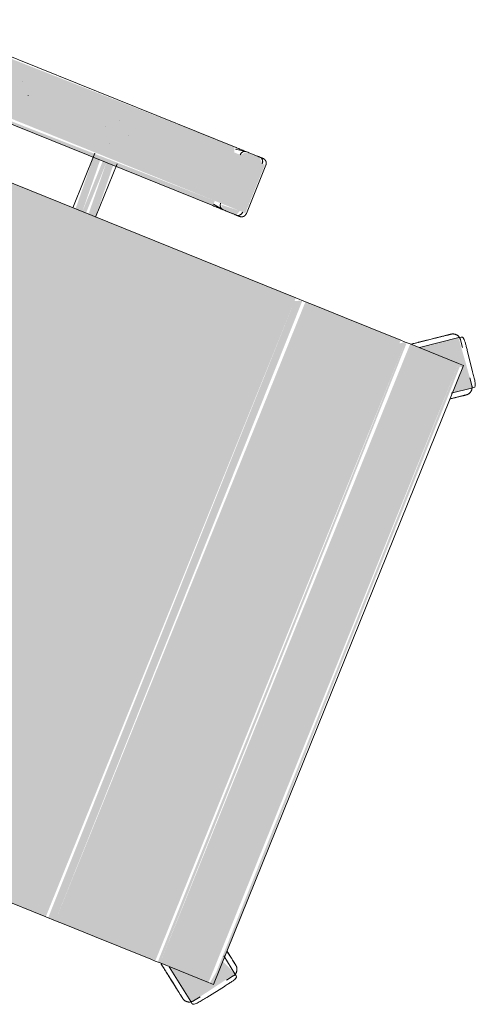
# Model space of a CAD drawing. Header units: millimetres. Extents: x -526411 to -400573, y 47353 to 130199.
# Tile 29 of 72: x -492189 to -491911, y 68065 to 68664. Entities that reach past the tile are written whole.
import ezdxf

# ---------------------------------------------------------------- set-up
doc = ezdxf.new("R2010")
doc.units = ezdxf.units.MM
doc.layers.add('I-FURN', color=30, linetype='Continuous', lineweight=18)

# ---------------------------------------------------------------- blocks, each defined once
blk = doc.blocks.new('82_3B_bureaustoel - directie vierkant - 82_3B_bureaustoel - directie vierkant-V26-3e Verdieping - Percelen telling LI')
at = {"layer": 'I-FURN'}
for points in [[(-185.11, 281.78), (-192.68, 292.2), (-217.8, 272.77), (-203.2, 253.09), (-201.75, 281.78), (-192.59, 281.78)], [(218.36, 273.54), (192.24, 291.6), (187.88, 281.78), (203.2, 279.49), (203.4, 252.95), (217.92, 272.94)], [(203.2, 281.78), (-203.2, 280.08), (-203.2, 278.66), (203.2, 280.69), (203.2, 281.57)], [(203.2, 278.66), (-203.2, 278.66), (-203.2, 246.88), (203.2, 246.88), (203.2, 275.27)], [(203.2, 246.88), (-203.2, 244.69), (-201.92, 243.71), (203.2, 245.33), (203.2, 246.08)], [(203.2, 243.71), (-203.2, 243.71), (-201.03, 240.7), (203.2, 240.7)], [(203.2, 240.7), (-203.2, 240.7), (-203.2, 220.63), (203.2, 220.63), (203.2, 234.11)], [(203.2, 220.63), (-203.2, 220.63), (-203.2, 203.86), (203.2, 203.86)], [(203.2, 203.86), (-203.2, 203.86), (-203.2, 183.93), (203.2, 183.93), (203.2, 190.6)], [(203.2, 183.93), (-203.2, 183.93), (-203.2, 178.18), (203.2, 178.18)], [(203.2, 178.18), (-203.2, 176.21), (-201.03, 171.84), (203.2, 173.43), (203.2, 177.9)], [(203.2, 171.84), (-203.2, 171.84), (-203.2, -103.38), (203.2, -103.38), (203.2, 166.73)], [(-239.51, 124.06), (-271.26, 124.06), (-271.26, 104), (-239.51, 104), (-239.51, 121.03)], [(-271.26, 104), (-274.44, 102.72), (-272.85, -104), (-271.26, -104), (-271.26, 83.68)], [(-239.51, 104), (-271.26, 104), (-271.26, -104), (-239.51, -104), (-239.51, 96.5)], [(-236.34, 104), (-239.51, 104), (-237.27, -104), (-236.34, -102.72), (-236.34, 103.73)], [(-203.2, 40.26), (-236.34, 38.62), (-236.34, 34.13), (-203.2, 35.77), (-203.2, 39.91)], [(-203.2, 34.13), (-236.34, 34.13), (-236.34, 31.75), (-203.2, 31.75)], [(-203.2, 31.75), (-236.34, 30.02), (-236.34, 25.62), (-203.2, 27.26), (-203.2, 31)]]:
    blk.add_hatch(color=122, dxfattribs=at).paths.add_polyline_path(points, flags=0)
h = blk.add_hatch(color=122, dxfattribs=at)
h.paths.add_polyline_path([(-236.34, 119.44), (-239.51, 120.38), (-238.76, 108.47), (-236.34, 110.7), (-236.34, 117.97)], flags=0)
h.paths.add_polyline_path([(-271.26, 122.36), (-274.44, 119.1), (-273.71, 110.07), (-271.26, 108.21), (-271.26, 120.38)], flags=0)
for p, q in [((-201.75, 288.49), (-212.02, 281.02)), ((-201.75, 288.49), (-212.02, 281.02)), ((-193.88, 291.16), (-197.73, 288.36)), ((-193.05, 292.72), (-192.24, 291.6)), ((-192.24, 291.6), (-184.68, 281.2)), ((184.67, 281.18), (192.24, 291.6)), ((192.24, 291.6), (193.05, 292.72)), ((197.73, 288.36), (193.88, 291.16)), ((212.02, 281.02), (201.75, 288.49)), ((212.02, 281.02), (201.75, 288.49)), ((203.2, 281.84), (-203.2, 281.84)), ((-203.2, 278.66), (-203.2, 281.84)), ((203.2, 281.84), (203.2, 278.66)), ((-213.14, 277.16), (-217, 274.36)), ((-203.2, 246.88), (-203.2, 278.66)), ((203.2, 278.66), (203.2, 246.88)), ((217, 274.36), (213.14, 277.16)), ((-217.92, 272.94), (-218.74, 274.06)), ((-203.4, 252.95), (-217.92, 272.94)), ((217.92, 272.94), (203.4, 252.95)), ((218.74, 274.06), (217.92, 272.94)), ((-203.2, 243.71), (-203.2, 246.88)), ((203.2, 246.88), (203.2, 243.71)), ((-203.2, 240.7), (-203.2, 243.71)), ((-203.2, 220.63), (-203.2, 240.7)), ((203.2, 243.71), (203.2, 240.7)), ((203.2, 240.7), (203.2, 220.63)), ((-203.2, 203.86), (-203.2, 220.63)), ((203.2, 220.63), (203.2, 203.86)), ((-203.2, 183.93), (-203.2, 203.86)), ((203.2, 203.86), (203.2, 183.93)), ((-203.2, 178.18), (-203.2, 183.93)), ((203.2, 183.93), (203.2, 178.18)), ((-203.2, 171.84), (-203.2, 178.18)), ((203.2, 178.18), (203.2, 171.84)), ((-203.2, -103.38), (-203.2, 171.84)), ((203.2, 171.84), (203.2, -103.38)), ((-239.51, 124.72), (-271.26, 124.72)), ((-274.44, 119.44), (-274.44, 110.74)), ((-236.34, 110.7), (-236.34, 119.44)), ((-274.44, 111.4), (-274.44, 110.74)), ((-274.41, 110.32), (-273.43, 104)), ((-236.37, 110.29), (-237.34, 104)), ((-236.34, 110.7), (-236.34, 111.36)), ((-274.44, 104), (-274.44, -104)), ((-236.34, -104), (-236.34, 104)), ((-256.56, 40.48), (-256.51, 40.48)), ((-203.2, 40.48), (-238.16, 40.48)), ((-262.93, 31.77), (-262.93, 31.75)), ((-247.85, 31.77), (-247.85, 31.81)), ((-256.52, 25.4), (-256.56, 25.4)), ((-239, 25.4), (-203.2, 25.4)), ((-256.56, -25.4), (-256.51, -25.4)), ((-262.93, -31.77), (-262.93, -31.81))]:
    blk.add_line(p, q, dxfattribs=at)
at = {"layer": 'I-FURN', "flags": 128}
for points in [[(-193.88, 291.16), (-193.72, 291.27), (-193.56, 291.37), (-193.4, 291.47), (-193.23, 291.55), (-193.06, 291.64), (-192.88, 291.71), (-192.7, 291.78), (-192.52, 291.84), (-192.34, 291.9), (-192.16, 291.94), (-191.97, 291.98), (-191.78, 292.02), (-191.59, 292.04), (-191.4, 292.06), (-191.21, 292.07), (-191.02, 292.07), (-190.83, 292.06), (-190.64, 292.05), (-190.45, 292.03), (-190.27, 292), (-190.08, 291.96), (-189.89, 291.92), (-189.71, 291.87), (-189.53, 291.81), (-189.35, 291.74), (-189.17, 291.67), (-189, 291.59), (-188.83, 291.5), (-188.66, 291.41), (-188.5, 291.31), (-188.34, 291.2), (-188.19, 291.09), (-188.04, 290.97), (-187.9, 290.85), (-187.76, 290.72), (-187.62, 290.58), (-187.5, 290.44), (-187.37, 290.3), (-187.26, 290.15), (-187.23, 290.1)], [(-181.15, 281.74), (-181.56, 282.31), (-181.97, 282.87), (-182.36, 283.41), (-182.74, 283.93), (-183.11, 284.44), (-183.47, 284.93), (-183.81, 285.4), (-184.14, 285.86), (-184.46, 286.29), (-184.76, 286.71), (-185.04, 287.1), (-185.31, 287.47), (-185.56, 287.82), (-185.8, 288.14), (-186.02, 288.44), (-186.22, 288.72), (-186.41, 288.97), (-186.57, 289.2), (-186.72, 289.41), (-186.85, 289.58), (-186.96, 289.74), (-187.05, 289.86), (-187.12, 289.96), (-187.18, 290.04), (-187.21, 290.08), (-187.23, 290.1)], [(-187.23, 290.1), (-187.22, 290.09), (-187.19, 290.05), (-187.14, 289.98), (-187.07, 289.89), (-186.99, 289.77), (-186.88, 289.63), (-186.76, 289.46), (-186.61, 289.26), (-186.45, 289.04), (-186.27, 288.79), (-186.08, 288.52), (-185.86, 288.23), (-185.63, 287.91), (-185.38, 287.56), (-185.12, 287.2), (-184.84, 286.81), (-184.54, 286.41), (-184.23, 285.98), (-183.9, 285.53), (-183.56, 285.06), (-183.21, 284.58), (-182.84, 284.07), (-182.46, 283.55), (-182.07, 283.01), (-181.67, 282.46), (-181.26, 281.89)], [(181.15, 281.74), (181.56, 282.31), (181.97, 282.87), (182.36, 283.41), (182.74, 283.93), (183.11, 284.44), (183.47, 284.93), (183.81, 285.4), (184.14, 285.86), (184.46, 286.29), (184.76, 286.71), (185.04, 287.1), (185.31, 287.47), (185.56, 287.82), (185.8, 288.14), (186.02, 288.44), (186.22, 288.72), (186.41, 288.97), (186.57, 289.2), (186.72, 289.41), (186.85, 289.58), (186.96, 289.74), (187.05, 289.86), (187.12, 289.96), (187.18, 290.04), (187.21, 290.08), (187.23, 290.1)], [(187.23, 290.1), (187.22, 290.09), (187.19, 290.05), (187.14, 289.98), (187.07, 289.89), (186.99, 289.77), (186.88, 289.63), (186.76, 289.46), (186.61, 289.26), (186.45, 289.04), (186.27, 288.79), (186.08, 288.52), (185.86, 288.23), (185.63, 287.91), (185.38, 287.56), (185.12, 287.2), (184.84, 286.81), (184.54, 286.41), (184.23, 285.98), (183.9, 285.53), (183.56, 285.06), (183.21, 284.58), (182.84, 284.07), (182.46, 283.55), (182.07, 283.01), (181.67, 282.46), (181.26, 281.89)], [(187.23, 290.1), (187.34, 290.26), (187.46, 290.4), (187.59, 290.55), (187.72, 290.68), (187.86, 290.81), (188, 290.94), (188.15, 291.06), (188.3, 291.17), (188.46, 291.28), (188.62, 291.38), (188.79, 291.48), (188.95, 291.57), (189.13, 291.65), (189.3, 291.72), (189.48, 291.79), (189.66, 291.85), (189.84, 291.9), (190.03, 291.95), (190.21, 291.99), (190.4, 292.02), (190.59, 292.04), (190.78, 292.06), (190.97, 292.07), (191.16, 292.07), (191.35, 292.06), (191.54, 292.04), (191.73, 292.02), (191.92, 291.99), (192.11, 291.96), (192.29, 291.91), (192.48, 291.86), (192.66, 291.8), (192.83, 291.73), (193.01, 291.66), (193.18, 291.58), (193.35, 291.49), (193.52, 291.4), (193.68, 291.3), (193.84, 291.19), (193.88, 291.16)], [(-218.05, 267.71), (-218.16, 267.87), (-218.26, 268.03), (-218.36, 268.19), (-218.45, 268.36), (-218.53, 268.53), (-218.6, 268.71), (-218.67, 268.88), (-218.73, 269.06), (-218.79, 269.25), (-218.84, 269.43), (-218.87, 269.62), (-218.91, 269.81), (-218.93, 269.99), (-218.95, 270.18), (-218.96, 270.37), (-218.96, 270.56), (-218.95, 270.76), (-218.94, 270.95), (-218.92, 271.13), (-218.89, 271.32), (-218.85, 271.51), (-218.81, 271.7), (-218.76, 271.88), (-218.7, 272.06), (-218.63, 272.24), (-218.56, 272.41), (-218.48, 272.59), (-218.39, 272.76), (-218.3, 272.92), (-218.2, 273.09), (-218.1, 273.24), (-217.98, 273.4), (-217.86, 273.55), (-217.74, 273.69), (-217.61, 273.83), (-217.47, 273.96), (-217.33, 274.09), (-217.19, 274.21), (-217.04, 274.33), (-217, 274.36)], [(217, 274.36), (217.15, 274.25), (217.29, 274.13), (217.44, 274), (217.57, 273.87), (217.71, 273.73), (217.83, 273.59), (217.95, 273.44), (218.07, 273.29), (218.17, 273.13), (218.28, 272.97), (218.37, 272.8), (218.46, 272.63), (218.54, 272.46), (218.62, 272.29), (218.68, 272.11), (218.74, 271.93), (218.8, 271.74), (218.84, 271.56), (218.88, 271.37), (218.91, 271.19), (218.93, 271), (218.95, 270.81), (218.96, 270.62), (218.96, 270.43), (218.95, 270.24), (218.94, 270.05), (218.91, 269.86), (218.88, 269.67), (218.85, 269.48), (218.8, 269.3), (218.75, 269.11), (218.69, 268.93), (218.62, 268.75), (218.55, 268.58), (218.47, 268.41), (218.38, 268.24), (218.29, 268.07), (218.19, 267.91), (218.08, 267.75), (218.05, 267.71)], [(-205.97, 251.08), (-206.45, 251.75), (-206.93, 252.41), (-207.42, 253.07), (-207.89, 253.73), (-208.37, 254.39), (-208.84, 255.04), (-209.31, 255.68), (-209.77, 256.31), (-210.23, 256.94), (-210.67, 257.56), (-211.11, 258.17), (-211.55, 258.76), (-211.97, 259.34), (-212.39, 259.91), (-212.79, 260.47), (-213.18, 261.01), (-213.57, 261.54), (-213.93, 262.05), (-214.29, 262.54), (-214.64, 263.01), (-214.96, 263.46), (-215.28, 263.9), (-215.58, 264.31), (-215.87, 264.7), (-216.13, 265.07), (-216.39, 265.42), (-216.62, 265.75), (-216.84, 266.05), (-217.04, 266.33), (-217.23, 266.58), (-217.39, 266.81), (-217.54, 267.01), (-217.67, 267.19), (-217.78, 267.34), (-217.87, 267.47), (-217.95, 267.57), (-218, 267.64), (-218.03, 267.69), (-218.05, 267.71)], [(-218.05, 267.71), (-218.04, 267.7), (-218.01, 267.66), (-217.96, 267.59), (-217.9, 267.5), (-217.81, 267.38), (-217.7, 267.23), (-217.58, 267.06), (-217.44, 266.87), (-217.28, 266.64), (-217.1, 266.4), (-216.9, 266.13), (-216.68, 265.83), (-216.45, 265.51), (-216.2, 265.17), (-215.94, 264.81), (-215.66, 264.42), (-215.36, 264.01), (-215.05, 263.58), (-214.73, 263.13), (-214.39, 262.67), (-214.03, 262.18), (-213.67, 261.68), (-213.29, 261.16), (-212.9, 260.62), (-212.5, 260.07), (-212.08, 259.5), (-211.66, 258.92), (-211.23, 258.33), (-210.79, 257.72), (-210.35, 257.11), (-209.89, 256.48), (-209.43, 255.85), (-208.97, 255.21), (-208.5, 254.56), (-208.02, 253.91), (-207.55, 253.25), (-207.06, 252.59), (-206.58, 251.93), (-206.1, 251.26), (-205.97, 251.08)], [(205.97, 251.08), (206.45, 251.75), (206.93, 252.41), (207.42, 253.07), (207.89, 253.73), (208.37, 254.39), (208.84, 255.04), (209.31, 255.68), (209.77, 256.31), (210.23, 256.94), (210.67, 257.56), (211.11, 258.17), (211.55, 258.76), (211.97, 259.34), (212.39, 259.91), (212.79, 260.47), (213.18, 261.01), (213.57, 261.54), (213.93, 262.05), (214.29, 262.54), (214.64, 263.01), (214.96, 263.46), (215.28, 263.9), (215.58, 264.31), (215.87, 264.7), (216.13, 265.07), (216.39, 265.42), (216.62, 265.75), (216.84, 266.05), (217.04, 266.33), (217.23, 266.58), (217.39, 266.81), (217.54, 267.01), (217.67, 267.19), (217.78, 267.34), (217.87, 267.47), (217.95, 267.57), (218, 267.64), (218.03, 267.69), (218.05, 267.71)], [(218.05, 267.71), (218.04, 267.7), (218.01, 267.66), (217.96, 267.59), (217.9, 267.5), (217.81, 267.38), (217.7, 267.23), (217.58, 267.06), (217.44, 266.87), (217.28, 266.64), (217.1, 266.4), (216.9, 266.13), (216.68, 265.83), (216.45, 265.51), (216.2, 265.17), (215.94, 264.81), (215.66, 264.42), (215.36, 264.01), (215.05, 263.58), (214.73, 263.13), (214.39, 262.67), (214.03, 262.18), (213.67, 261.68), (213.29, 261.16), (212.9, 260.62), (212.5, 260.07), (212.08, 259.5), (211.66, 258.92), (211.23, 258.33), (210.79, 257.72), (210.35, 257.11), (209.89, 256.48), (209.43, 255.85), (208.97, 255.21), (208.5, 254.56), (208.02, 253.91), (207.55, 253.25), (207.06, 252.59), (206.58, 251.93), (206.1, 251.26), (205.97, 251.08)], [(-205.97, 251.08), (-205.49, 250.42), (-205, 249.75), (-204.52, 249.09), (-204.05, 248.43), (-203.57, 247.78)], [(-203.44, 247.6), (-203.92, 248.26), (-204.39, 248.91), (-204.87, 249.58), (-205.36, 250.24), (-205.84, 250.9), (-205.97, 251.08)], [(203.44, 247.6), (203.92, 248.26), (204.39, 248.91), (204.87, 249.58), (205.36, 250.24), (205.84, 250.9), (205.97, 251.08)], [(205.97, 251.08), (205.49, 250.42), (205, 249.75), (204.52, 249.09), (204.05, 248.43), (203.57, 247.78)], [(-274.44, 121.54), (-274.44, 121.67), (-274.43, 121.8), (-274.42, 121.92), (-274.4, 122.05), (-274.38, 122.17), (-274.35, 122.3), (-274.32, 122.42), (-274.28, 122.54), (-274.24, 122.66), (-274.19, 122.78), (-274.14, 122.9), (-274.08, 123.01), (-274.02, 123.12), (-273.95, 123.23), (-273.88, 123.34), (-273.81, 123.44), (-273.73, 123.54), (-273.65, 123.64), (-273.57, 123.73), (-273.48, 123.82), (-273.38, 123.91), (-273.29, 123.99), (-273.19, 124.07), (-273.08, 124.14), (-272.98, 124.22), (-272.87, 124.28), (-272.76, 124.34), (-272.65, 124.4), (-272.53, 124.45), (-272.41, 124.5), (-272.3, 124.55), (-272.17, 124.59), (-272.05, 124.62), (-271.93, 124.65), (-271.8, 124.67), (-271.68, 124.69), (-271.55, 124.71), (-271.43, 124.71), (-271.3, 124.72), (-271.26, 124.72)], [(-274.44, 120.11), (-274.44, 120.37), (-274.44, 120.61), (-274.44, 120.83), (-274.44, 121.01), (-274.44, 121.17), (-274.44, 121.3), (-274.44, 121.4), (-274.44, 121.48), (-274.44, 121.52), (-274.44, 121.54)], [(-274.44, 121.54), (-274.44, 121.53), (-274.44, 121.49), (-274.44, 121.42), (-274.44, 121.32), (-274.44, 121.19), (-274.44, 121.04), (-274.44, 120.86), (-274.44, 120.65), (-274.44, 120.42), (-274.44, 120.16), (-274.44, 119.87), (-274.44, 119.56), (-274.44, 119.23), (-274.44, 118.86), (-274.44, 118.48), (-274.44, 118.07), (-274.44, 117.64), (-274.44, 117.19), (-274.44, 116.72), (-274.44, 116.22), (-274.44, 115.71), (-274.44, 115.18), (-274.44, 114.63), (-274.44, 114.06), (-274.44, 113.48), (-274.44, 112.88), (-274.44, 112.27), (-274.44, 111.64), (-274.44, 111.01), (-274.44, 110.36), (-274.44, 109.7), (-274.44, 109.03), (-274.44, 108.36), (-274.44, 107.67), (-274.44, 106.98), (-274.44, 106.29), (-274.44, 105.59), (-274.44, 104.89), (-274.44, 104.19), (-274.44, 104)], [(-239.51, 124.72), (-239.39, 124.72), (-239.26, 124.71), (-239.13, 124.7), (-239.01, 124.68), (-238.88, 124.66), (-238.76, 124.63), (-238.64, 124.6), (-238.52, 124.56), (-238.4, 124.52), (-238.28, 124.47), (-238.16, 124.42), (-238.05, 124.36), (-237.94, 124.3), (-237.83, 124.23), (-237.72, 124.16), (-237.62, 124.09), (-237.52, 124.01), (-237.42, 123.93), (-237.33, 123.85), (-237.24, 123.76), (-237.15, 123.66), (-237.07, 123.57), (-236.99, 123.47), (-236.91, 123.36), (-236.84, 123.26), (-236.78, 123.15), (-236.71, 123.04), (-236.66, 122.93), (-236.6, 122.81), (-236.55, 122.69), (-236.51, 122.58), (-236.47, 122.45), (-236.44, 122.33), (-236.41, 122.21), (-236.39, 122.08), (-236.37, 121.96), (-236.35, 121.83), (-236.34, 121.71), (-236.34, 121.58), (-236.34, 121.54)], [(-236.34, 104), (-236.34, 104.7), (-236.34, 105.4), (-236.34, 106.1), (-236.34, 106.8), (-236.34, 107.49), (-236.34, 108.17), (-236.34, 108.85), (-236.34, 109.52), (-236.34, 110.18), (-236.34, 110.83), (-236.34, 111.47), (-236.34, 112.1), (-236.34, 112.72), (-236.34, 113.32), (-236.34, 113.91), (-236.34, 114.48), (-236.34, 115.03), (-236.34, 115.57), (-236.34, 116.09), (-236.34, 116.59), (-236.34, 117.06), (-236.34, 117.52), (-236.34, 117.96), (-236.34, 118.37), (-236.34, 118.76), (-236.34, 119.13), (-236.34, 119.47), (-236.34, 119.79), (-236.34, 120.08), (-236.34, 120.35), (-236.34, 120.59), (-236.34, 120.81), (-236.34, 121), (-236.34, 121.16), (-236.34, 121.29), (-236.34, 121.39), (-236.34, 121.47), (-236.34, 121.52), (-236.34, 121.54)], [(-236.34, 121.54), (-236.34, 121.53), (-236.34, 121.49), (-236.34, 121.42), (-236.34, 121.32), (-236.34, 121.19), (-236.34, 121.04), (-236.34, 120.86), (-236.34, 120.65), (-236.34, 120.42), (-236.34, 120.16), (-236.34, 120.11)]]:
    blk.add_lwpolyline(points, dxfattribs=at)
at = {"layer": 'I-FURN'}
for centre, major_axis, ratio, start_param, end_param in [((-271.26, 119.44), (3.17, 0), 0.918218, 1.570796, 3.141593), ((-271.26, 119.44), (-3.17, 0), 0.918252, 4.974188, 6.283185), ((-239.51, 119.44), (3.17, 0), 0.918218, 0, 1.570796), ((-239.51, 119.44), (3.17, 0), 0.918252, 0, 1.308997), ((-271.22, 110.74), (-3.22, 0), 0.918218, 0, 1.570796), ((-271.22, 110.74), (3.22, 0), 0.918252, 3.141593, 4.45059), ((-239.51, 110.7), (3.17, 0), 0.918218, 4.712389, 6.283185), ((-239.51, 110.7), (-3.17, 0), 0.918252, 1.832596, 3.141593)]:
    blk.add_ellipse(centre, major_axis=major_axis, ratio=ratio, start_param=start_param, end_param=end_param, dxfattribs=at)
for points, knots in [([(-193.05, 292.72), (-193.35, 293.13), (-194.04, 293.32), (-195.49, 292.76), (-197.03, 291.86), (-199.13, 290.39), (-200.86, 289.13), (-201.75, 288.49)], [0, 0, 0, 0, 0.285714, 0.428571, 0.571429, 0.785714, 1, 1, 1, 1]), ([(201.75, 288.49), (201.01, 289.02), (199.98, 289.78), (198.72, 290.68), (197.55, 291.5), (196.14, 292.42), (194.95, 293), (194.23, 293.17), (193.61, 293.18), (193.25, 292.97), (193.05, 292.72)], [0, 0, 0, 0, 0.166667, 0.25, 0.333333, 0.5, 0.666667, 0.75, 0.833333, 1, 1, 1, 1]), ([(-212.02, 281.02), (-212.76, 280.49), (-213.8, 279.74), (-215.04, 278.82), (-216.18, 277.96), (-217.49, 276.9), (-218.42, 275.95), (-218.8, 275.32), (-219, 274.73), (-218.91, 274.33), (-218.74, 274.06)], [0, 0, 0, 0, 0.166667, 0.25, 0.333333, 0.5, 0.666667, 0.75, 0.833333, 1, 1, 1, 1]), ([(218.74, 274.06), (219.04, 274.47), (219, 275.19), (218.02, 276.4), (216.69, 277.58), (214.64, 279.12), (212.91, 280.38), (212.02, 281.02)], [0, 0, 0, 0, 0.285714, 0.428571, 0.571429, 0.785714, 1, 1, 1, 1])]:
    blk.add_open_spline(points, degree=3, knots=knots, dxfattribs=at)

msp = doc.modelspace()

# ---------------------------------------------------------------- block references
at = {"layer": 'I-FURN', "rotation": 248.0107090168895}
msp.add_blockref('82_3B_bureaustoel - directie vierkant - 82_3B_bureaustoel - directie vierkant-V26-3e Verdieping - Percelen telling LI', (-492256.13, 68370.97), dxfattribs=at)

doc.saveas('drawing.dxf')
